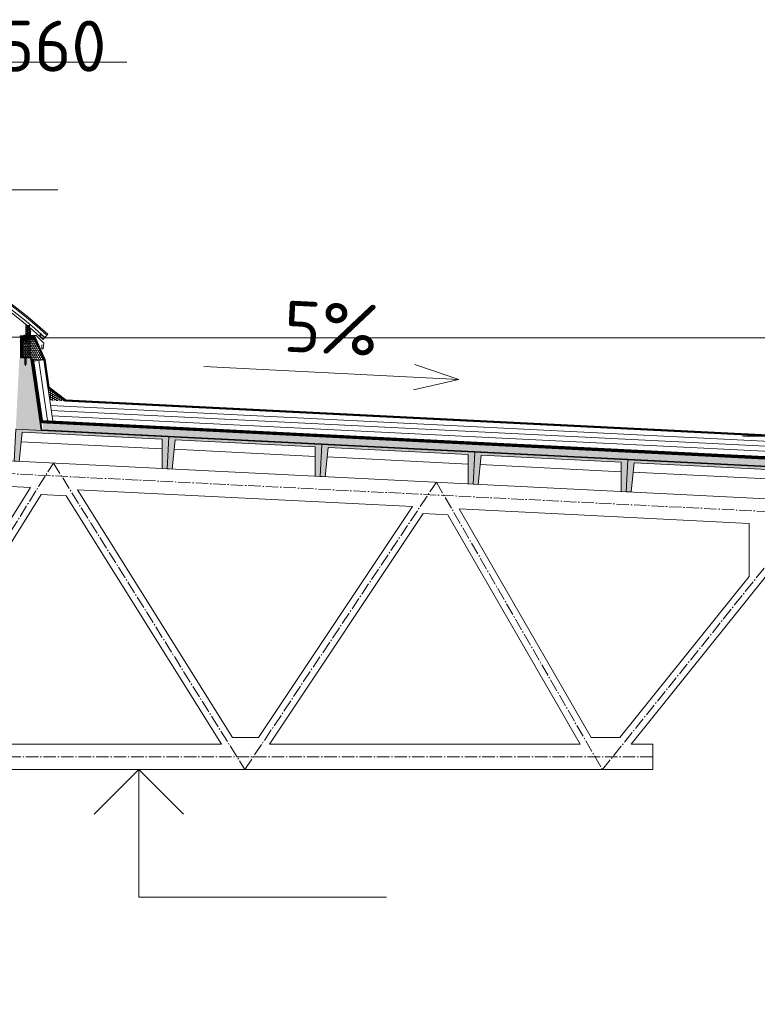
# Model space of a CAD drawing. Header units: millimetres. Extents: x -746391 to 410178, y -169697 to 100555.
# Tile 175 of 179: x 401364 to 407141, y -157226 to -149515. Entities that reach past the tile are written whole.
import ezdxf
from ezdxf.enums import TextEntityAlignment as Align

# ---------------------------------------------------------------- set-up
doc = ezdxf.new("R2010")
doc.units = ezdxf.units.MM
for name, pattern in [('AM_DIN_G_W050', [13.75, 9.75, -1.5, 1, -1.5]), ('CARKOVANA', [5, 3, -2]), ('DASHDOT', [25.4, 12.7, -6.35, 0, -6.35])]:
    doc.linetypes.add(name, pattern=pattern)
doc.layers.get('0').update_dxf_attribs({"color": 9})
doc.layers.add('_____detaily', color=9, linetype='Continuous')
for name, color, linetype, lineweight in [('A99_N_kce-pohl', 9, 'Continuous', 9), ('A99_N_kce-rez-sil', 9, 'Continuous', 18), ('A99_N_kce-rez-ten', 9, 'Continuous', 9), ('A99_N_koty-200-vysk', 9, 'Continuous', 9), ('A99_N_sraf', 9, 'Continuous', 0), ('A99_S_kce-pohl', 9, 'Continuous', 5), ('A99_S_kce-rez-sil', 9, 'Continuous', 15), ('A99_S_kce-rez-ten', 9, 'Continuous', 9), ('A99_S_sraf', 9, 'Continuous', 9)]:
    doc.layers.add(name, color=color, linetype=linetype, lineweight=lineweight)
doc.styles.add('A99_kota', font='isocpeur.ttf', dxfattribs={"height": 2})
doc.styles.add('ad_popis 100', font='isocpeur.ttf', dxfattribs={"height": 200})
doc.linetypes.add('IZOLACE', pattern='A,0.00254,-2.54,[134,ltypeshp.shx,S=2.54,R=0,X=-2.54,Y=0],-5.08,[134,ltypeshp.shx,S=2.54,R=180,X=2.54,Y=0],-2.54', length=10.16254)

# ---------------------------------------------------------------- blocks, each defined once
blk = doc.blocks.new('*U27')
at = {"color": 0, "linetype": 'ByBlock', "lineweight": -2}
blk.add_line((-3, 0), (7, 0), dxfattribs=at)
for points in [[(-1.75, -1.75), (0, 0), (1.75, -1.75)], [(0, 0), (0, -5), (0, -5), (9.7, -5)]]:
    blk.add_lwpolyline(points, dxfattribs=at)
at = {"color": 0, "linetype": 'ByBlock', "lineweight": -2, "style": 'A99_kota'}
for tag, p in [('VYSKA', (9.2, -2.25)), ('POPIS', (9.2, -5.5))]:
    blk.add_attdef(tag, text='', height=2, dxfattribs=at).set_placement(p, align=Align.TOP_RIGHT)
blk = doc.blocks.new('*U21')
at = {"color": 0, "linetype": 'ByBlock', "lineweight": -2}
blk.add_line((-3, 0), (7, 0), dxfattribs=at)
for points in [[(0, 0), (0, 5), (0, 5), (9.7, 5)], [(-1.75, 1.75), (0, 0), (1.75, 1.75)]]:
    blk.add_lwpolyline(points, dxfattribs=at)
at = {"color": 0, "linetype": 'ByBlock', "lineweight": -2, "style": 'A99_kota'}
for tag, p in [('VYSKA', (9.2, 7.75)), ('POPIS', (9.2, 4.5))]:
    blk.add_attdef(tag, text='', height=2, dxfattribs=at).set_placement(p, align=Align.TOP_RIGHT)
blk = doc.blocks.new('Befestiger_gross')
at = {"layer": '_____detaily', "linetype": 'Continuous', "lineweight": -2}
for p, q in [((1, -1), (0, 0)), ((1, 0), (0, 0)), ((1, -1), (0, 0)), ((1, 0), (0, 0)), ((2, 0), (1, 0)), ((1, 0), (1, 0)), ((1, 0), (1, 0)), ((2, 0), (1, 0)), ((1, 0), (1, 0)), ((1, 0), (1, 0)), ((2, 1), (2, 0)), ((2, 1), (2, 0)), ((2, 1), (2, 0)), ((2, -1), (2, 1)), ((3, 0), (2, 0)), ((3, 0), (2, 0)), ((3, 1), (4, 0)), ((3, 1), (3, 0)), ((3, 1), (4, 0)), ((3, -1), (3, 1)), ((4, -1), (5, 1)), ((5, 0), (4, 0)), ((5, 0), (4, 0)), ((5, 1), (5, 0)), ((6, 0), (5, 0)), ((5, 0), (5, 1)), ((5, -1), (6, 1)), ((5, 1), (5, 0)), ((6, 0), (5, 0)), ((7, 1), (6, 1)), ((6, 1), (6, 1)), ((6, 1), (6, 1)), ((6, 0), (6, 1)), ((7, 1), (6, 1)), ((6, 1), (6, 1)), ((6, 1), (6, 1)), ((6, -1), (7, 1)), ((7, 1), (7, 1)), ((8, 1), (7, 1)), ((7, 1), (7, 1)), ((7, 1), (7, 1)), ((8, 1), (7, 1)), ((8, 1), (8, 1)), ((9, 1), (8, 1)), ((8, 1), (8, 1)), ((8, 1), (8, 1)), ((8, -1), (8, 1)), ((9, 1), (8, 1)), ((9, 1), (10, 1)), ((9, 1), (9, 1)), ((9, 1), (10, 1)), ((9, -1), (9, 1)), ((10, 1), (10, 1)), ((11, 1), (10, 1)), ((10, -1), (11, 1)), ((10, 1), (10, 1)), ((11, 1), (11, 0)), ((11, 1), (11, 0)), ((11, -1), (12, 1)), ((12, 0), (11, 0)), ((12, 0), (11, 0)), ((12, 1), (12, 0)), ((12, 1), (12, 0)), ((12, 1), (12, 0)), ((12, -1), (13, 1)), ((13, 0), (12, 0)), ((13, 0), (12, 0)), ((13, 1), (13, 0)), ((14, 0), (13, 0)), ((13, 1), (13, 0)), ((13, 1), (13, 0)), ((14, 0), (13, 0)), ((15, 1), (14, 1)), ((14, 1), (14, 1)), ((14, 1), (14, 1)), ((14, 1), (14, 0)), ((15, 1), (14, 1)), ((14, 1), (14, 1)), ((14, 1), (14, 1)), ((14, -1), (14, 1)), ((15, 1), (16, 1)), ((15, 1), (15, 1)), ((15, 1), (16, 1)), ((15, -1), (15, 1)), ((16, 1), (16, 1)), ((17, 1), (16, 1)), ((16, 1), (16, 1)), ((16, -1), (17, 1)), ((17, 1), (17, 1)), ((18, 1), (17, 1)), ((17, 1), (17, 1)), ((18, 1), (17, 1)), ((17, -1), (18, 1)), ((18, 1), (18, 1)), ((19, 1), (18, 1)), ((18, 1), (18, 1)), ((18, 1), (18, 1)), ((19, 1), (18, 1)), ((18, -1), (19, 1)), ((20, 1), (19, 1)), ((19, 1), (19, 1)), ((19, 1), (19, 1)), ((20, 1), (19, 1)), ((19, -1), (20, 1)), ((19, 1), (19, 1)), ((21, 1), (20, 1)), ((20, 1), (20, 1)), ((20, 1), (20, 1)), ((20, 1), (20, 1)), ((21, 1), (20, 1)), ((20, 1), (20, 1)), ((20, 1), (20, 1)), ((21, 1), (21, 1)), ((22, 1), (21, 1)), ((21, 1), (21, 1)), ((21, 1), (21, 1)), ((21, -1), (21, 1)), ((22, 1), (21, 1)), ((22, 1), (23, 1)), ((22, 1), (22, 1)), ((22, 1), (23, 1)), ((22, -1), (22, 1)), ((24, 1), (23, 1)), ((24, 1), (23, 1)), ((23, -1), (24, 1)), ((24, 1), (24, 1)), ((25, 1), (24, 1)), ((24, 1), (24, 1)), ((24, 1), (24, 1)), ((25, 1), (24, 1)), ((24, -1), (25, 1)), ((25, 1), (25, 1)), ((26, 1), (25, 1)), ((25, 1), (25, 1)), ((25, 1), (25, 1)), ((26, 1), (25, 1)), ((25, -1), (26, 1)), ((26, 1), (26, 1)), ((27, 1), (26, 1)), ((26, 1), (26, 1)), ((26, 1), (26, 1)), ((27, 1), (26, 1)), ((28, 0), (27, 0)), ((27, 1), (27, 0)), ((27, 1), (27, 1)), ((28, 0), (27, 0)), ((27, 1), (27, 0)), ((27, -1), (27, 1)), ((28, 1), (29, 0)), ((28, 1), (28, 0)), ((28, 1), (29, 0)), ((28, -1), (28, 1)), ((29, 0), (29, 0)), ((29, 0), (29, 0)), ((30, 1), (29, 0)), ((29, 0), (29, 0)), ((29, 0), (29, 0)), ((29, -1), (30, 1)), ((30, 1), (30, 0)), ((31, 0), (30, 0)), ((30, 1), (30, 0)), ((31, 0), (30, 0)), ((30, -1), (31, 1)), ((31, 1), (31, 0)), ((32, 0), (31, 0)), ((31, 1), (31, 0)), ((31, 1), (31, 0)), ((32, 0), (31, 0)), ((31, -1), (32, 1)), ((32, 1), (32, 0)), ((33, 0), (32, 0)), ((32, 1), (32, 0)), ((32, 1), (32, 0)), ((33, 0), (32, 0)), ((32, -1), (33, 1)), ((33, 1), (33, 0)), ((34, 0), (33, 0)), ((33, 1), (33, 0)), ((33, 1), (33, 0)), ((34, 0), (33, 0)), ((34, 1), (34, 0)), ((36, 0), (34, 0)), ((34, 1), (34, 0)), ((34, -1), (34, 1)), ((34, 1), (34, 0)), ((36, 0), (34, 0)), ((36, 0), (37, 1)), ((36, 0), (37, 1)), ((37, -1), (37, 1)), ((37, -1), (37, 1)), ((2, -1), (1, -1)), ((2, -1), (1, -1)), ((2, -1), (2, -1)), ((3, -1), (2, -1)), ((2, -1), (2, -1)), ((2, -1), (2, -1)), ((3, -1), (2, -1)), ((3, -1), (3, -1)), ((4, -1), (3, -1)), ((3, -1), (3, -1)), ((3, -1), (3, -1)), ((4, -1), (3, -1)), ((5, 0), (4, 0)), ((4, 0), (4, -1)), ((5, 0), (4, 0)), ((4, -1), (4, -1)), ((4, -1), (4, -1)), ((6, 0), (5, 0)), ((5, 0), (5, -1)), ((5, 0), (5, -1)), ((6, 0), (5, 0)), ((5, 0), (5, -1)), ((6, 0), (6, -1)), ((7, 0), (6, -1)), ((6, 0), (6, -1)), ((7, 0), (7, 0)), ((7, 0), (8, -1)), ((7, 0), (7, 0)), ((7, 0), (8, -1)), ((9, 0), (8, 0)), ((8, 0), (8, -1)), ((9, 0), (8, 0)), ((9, 0), (9, -1)), ((10, 0), (9, 0)), ((9, 0), (9, -1)), ((9, 0), (9, -1)), ((10, 0), (9, 0)), ((10, 0), (10, -1)), ((10, 0), (10, -1)), ((11, -1), (10, -1)), ((10, -1), (10, -1)), ((11, -1), (10, -1)), ((11, -1), (11, -1)), ((12, -1), (11, -1)), ((11, -1), (11, -1)), ((11, -1), (11, -1)), ((12, -1), (11, -1)), ((13, 0), (12, -1)), ((12, -1), (12, -1)), ((12, -1), (12, -1)), ((13, 0), (13, 0)), ((13, 0), (14, -1)), ((13, 0), (13, 0)), ((13, 0), (14, -1)), ((15, 0), (14, 0)), ((14, 0), (14, -1)), ((15, 0), (14, 0)), ((15, 0), (15, -1)), ((16, 0), (15, 0)), ((15, 0), (15, -1)), ((15, 0), (15, -1)), ((16, 0), (15, 0)), ((16, 0), (16, -1)), ((17, 0), (16, 0)), ((16, 0), (16, -1)), ((16, 0), (16, -1)), ((17, 0), (16, 0)), ((17, 0), (17, -1)), ((18, 0), (17, 0)), ((17, 0), (17, -1)), ((17, 0), (17, -1)), ((18, 0), (17, 0)), ((19, 0), (18, 0)), ((18, 0), (18, -1)), ((18, 0), (18, -1)), ((19, 0), (18, 0)), ((18, 0), (18, -1)), ((19, 0), (19, -1)), ((20, 0), (19, -1)), ((19, 0), (19, -1)), ((21, 0), (20, 0)), ((21, 0), (20, 0)), ((21, 0), (21, -1)), ((22, 0), (21, 0)), ((21, 0), (21, -1)), ((21, 0), (21, -1)), ((22, 0), (21, 0)), ((22, 0), (22, -1)), ((23, 0), (22, 0)), ((22, 0), (22, -1)), ((22, 0), (22, -1)), ((23, 0), (22, 0)), ((23, 0), (23, -1)), ((24, 0), (23, 0)), ((23, 0), (23, -1)), ((23, 0), (23, -1)), ((24, 0), (23, 0)), ((24, 0), (24, -1)), ((25, 0), (24, 0)), ((24, 0), (24, -1)), ((24, 0), (24, -1)), ((25, 0), (24, 0)), ((25, 0), (25, -1)), ((25, 0), (25, -1)), ((26, -1), (25, -1)), ((26, -1), (27, -1)), ((26, -1), (26, -1)), ((26, -1), (27, -1)), ((26, -1), (26, -1)), ((28, -1), (27, -1)), ((27, -1), (27, -1)), ((28, -1), (27, -1)), ((29, -1), (28, -1)), ((28, -1), (28, -1)), ((28, -1), (28, -1)), ((29, -1), (28, -1)), ((28, -1), (28, -1)), ((29, -1), (29, -1)), ((30, -1), (29, -1)), ((29, -1), (29, -1)), ((29, -1), (29, -1)), ((30, -1), (29, -1)), ((30, -1), (30, -1)), ((31, -1), (30, -1)), ((30, -1), (30, -1)), ((30, -1), (30, -1)), ((31, -1), (30, -1)), ((31, -1), (31, -1)), ((32, -1), (31, -1)), ((31, -1), (31, -1)), ((31, -1), (31, -1)), ((32, -1), (31, -1)), ((32, -1), (32, -1)), ((33, -1), (32, -1)), ((32, -1), (32, -1)), ((34, -1), (33, -1)), ((34, -1), (33, -1)), ((37, -1), (34, -1)), ((34, -1), (34, -1)), ((37, -1), (34, -1)), ((34, -1), (34, -1)), ((34, -1), (34, -1)), ((37, -1), (37, -1)), ((37, -1), (37, -1))]:
    blk.add_line(p, q, dxfattribs=at)

msp = doc.modelspace()

# ---------------------------------------------------------------- hatches: boundary and pattern name
at = {"layer": 'A99_N_kce-rez-ten', "linetype": 'Continuous', "lineweight": 0}
h = msp.add_hatch(dxfattribs=at)
h.set_pattern_fill('HONEY', color=1, scale=0.25, angle=-90, style=2)
h.set_pattern_definition([(360, (-654686, 52678), (9.375, 5.41265875), [6.25, -12.5]), (120, (-654686, 52678), (-9.37499998, 5.412658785), [6.25, -12.5]), (60, (-654686, 52678), (2e-08, 10.825317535), [-12.5, 6.25])])
h.paths.add_polyline_path([(401441, -151986), (401411, -151986), (401411, -151911), (401437, -151911), (401437.5, -151968.5), (401441, -151968.5)])
at = {"layer": 'A99_N_kce-rez-ten', "lineweight": 0, "transparency": 33554562}
h = msp.add_hatch(dxfattribs=at)
h.set_pattern_fill('ANSI31', color=1, scale=50, angle=-90)
h.set_pattern_definition([(45, (361442.8334, -156582.5), (-4.4194174, 4.4194174), [])])
h.paths.add_polyline_path([(401385, -152002.5), (401385, -152162.5), (401370, -152162.5), (401370, -152002.5)])
h = msp.add_hatch(dxfattribs=at)
h.set_pattern_fill('ANSI31', color=1, scale=50, angle=-90)
h.set_pattern_definition([(45, (361370.3334, -156582.5), (-4.4194174, 4.4194174), [])])
h.paths.add_polyline_path([(401480, -152022.5), (401385, -152022.5), (401385, -152002.5), (401472.5, -152002.5)])
at = {"layer": 'A99_N_kce-rez-ten', "linetype": 'Continuous', "lineweight": 0}
h = msp.add_hatch(dxfattribs=at)
h.set_pattern_fill('HONEY', color=1, scale=0.25, angle=-90, style=2)
h.set_pattern_definition([(360, (-654660, 52557.5), (9.375, 5.41265875), [6.25, -12.5]), (120, (-654660, 52557.5), (-9.37499998, 5.412658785), [6.25, -12.5]), (60, (-654660, 52557.5), (2e-08, 10.825317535), [-12.5, 6.25])])
h.paths.add_polyline_path([(401443, -152024.5), (401442, -152160.5), (401387, -152160.5), (401387, -152024.5)])
at = {"layer": 'A99_N_kce-rez-ten', "lineweight": 0}
for points in [[(401410, -151983.2), (401425, -151983.2), (401425, -151984.2), (401410, -151984.2)], [(401410, -152025.5), (401425, -152025.5), (401425, -152024.5), (401410, -152024.5)], [(401402.5, -152151.5), (401417.5, -152151.5), (401417.5, -152152.5), (401402.5, -152152.5)]]:
    msp.add_hatch(color=1, dxfattribs=at).paths.add_polyline_path(points)
at = {"layer": 'A99_N_sraf', "lineweight": 0, "transparency": 33554562}
h = msp.add_hatch(dxfattribs=at)
h.set_pattern_fill('HONEY', color=1, scale=75, angle=-90)
h.set_pattern_definition([(270, (362327.5, 52557.5), (8.11898812, -14.0625), [9.375, -18.75]), (30, (362327.5, 52557.5), (8.11898818, 14.06249997), [9.375, -18.75]), (330, (362327.5, 52557.5), (16.2379763, -3e-08), [-18.75, 9.375])])
h.paths.add_polyline_path([(401445, -152022.5), (401483.9, -152022.5), (401553.2, -152178), (401474, -152189.4), (401445, -152162.5)])
h = msp.add_hatch(dxfattribs=at)
h.set_pattern_fill('HONEY', color=1, scale=75, angle=-90)
h.set_pattern_definition([(182.86, (395480.347, -152504.48), (-13.639882, -8.810534), [9.375, -18.75]), (302.86, (395480.347, -152504.48), (14.450087, -7.407217), [9.375, -18.75]), (242.86, (395480.347, -152504.48), (0.810205, -16.217751), [-18.75, 9.375])])
h.paths.add_polyline_path([(401720.6, -152501.8), (401599.3, -152495.7), (401585.2, -152399)])
at = {"layer": 'A99_S_sraf', "lineweight": 0, "transparency": 33554687}
h = msp.add_hatch(dxfattribs=at)
h.set_pattern_fill('ZELEZOBETON', color=256, scale=10, angle=-90)
h.set_pattern_definition([(45, (343417.5, -156297.5), (-35.35534, 35.35534), []), (45, (343431.64, -156297.5), (-35.35534, 35.35534), []), (45, (343459.926, -156297.5), (-21.213203, 49.497475), [20, -10, 0, -10])])
h.paths.add_polyline_path([(407325.4, -153022.1), (407322.3, -153083), (407315.5, -153220.6), (407312.9, -153271.8), (407272.9, -153269.8), (407274.4, -153039.6), (406175.8, -152984.7), (406154.3, -153213.9), (406074.4, -153209.9), (406075.9, -152979.7), (404977.3, -152924.8), (404955.8, -153153.9), (404875.9, -153149.9), (404877.4, -152919.8), (403778.8, -152864.9), (403757.3, -153094), (403677.4, -153090), (403678.9, -152859.9), (402580.3, -152805.1), (402558.8, -153034.3), (402478.9, -153030.1), (402480.4, -152800.1), (401381.8, -152745.2), (401360.3, -152974.1), (401320.4, -152972.1), (401360.8, -152163.4), (401450.7, -152167.9), (401532.6, -152732.7)])
at = {"layer": 'A99_S_sraf', "linetype": 'Continuous', "lineweight": 0, "ltscale": 2, "transparency": 33554562}
h = msp.add_hatch(dxfattribs=at)
h.set_pattern_fill('BETON-LEHKY', color=256, scale=10, angle=-90)
h.set_pattern_definition([(47.86, (371943.26, -153011.388), (-29.660305, 26.83778), []), (2.86, (371987.61, -152995.907), (26.837778, 29.660305), [5, -51.568542]), (47.86, (371992.604, -152995.657), (-29.660305, 26.83778), [5, -35]), (92.86, (371995.958, -152991.95), (-29.660305, 26.837778), [5, -51.568542]), (137.86, (371995.71, -152986.956), (-26.83778, -29.660305), [5, -35]), (2.86, (371987.008, -152983.85), (26.837778, 29.660305), [5, -51.568542]), (47.86, (371983.653, -152987.56), (-29.660305, 26.83778), [5, -35]), (92.86, (371983.902, -152992.552), (-29.660305, 26.837778), [5, -51.568542]), (137.86, (371987.61, -152995.907), (-26.83778, -29.660305), [5, -35]), (47.86, (371999.87, -152978.63), (-29.660305, 26.83778), [10, -30])])
h.paths.add_polyline_path([(407408.3, -152966.1), (401545.6, -152673.3), (401542.8, -152728.2), (407405.5, -153021.1)])

# ---------------------------------------------------------------- linework, layer by layer
at = {"layer": 'A99_N_kce-pohl', "lineweight": 5}
for points in [[(401537.5, -152062.5), (401537.5, -152092.5), (401547.5, -152092.5), (401552.5, -152047.5), (401492.5, -151987.5), (401447.5, -151987.5), (401447.5, -151957.5)], [(401368, -152002.5), (398627.5, -152002.5)]]:
    msp.add_lwpolyline(points, dxfattribs=at)
at = {"layer": 'A99_N_kce-pohl', "linetype": 'Continuous', "lineweight": 0}
msp.add_lwpolyline([(401553.2, -152178), (401483.9, -152022.5), (401445, -152022.5), (401445, -152162.5), (401474, -152189.4)], close=True, dxfattribs=at)
at = {"layer": 'A99_N_kce-pohl', "linetype": 'Continuous'}
for points in [[(401517.1, -151991.8), (401547, -152018.5), (401560.3, -152003.5), (401530.4, -151976.9)], [(401520.6, -151991.6), (401546.8, -152014.9), (401556.7, -152003.7), (401530.6, -151980.4)]]:
    msp.add_lwpolyline(points, close=True, dxfattribs=at)
for points in [[(401547, -152018.5), (401517.1, -151991.8)], [(401560.3, -152003.5), (401583.6, -151977.4)]]:
    msp.add_lwpolyline(points, dxfattribs=at)
at = {"layer": 'A99_N_kce-pohl'}
msp.add_lwpolyline([(408817.3, -152007.3), (401557.5, -152007.3)], dxfattribs=at)
at = {"layer": 'A99_N_kce-pohl', "lineweight": 0}
msp.add_lwpolyline([(401622.7, -152657.1), (401553.2, -152178)], dxfattribs=at)
at = {"layer": 'A99_N_kce-pohl', "linetype": 'Continuous', "lineweight": 5}
for radius, start, end in [(4410, 47.90791, 132.09209), (4355, 47.90451, 131.56924)]:
    msp.add_arc((398627.5, -155250), radius, start, end, dxfattribs=at)
at = {"layer": 'A99_N_kce-rez-sil', "color": 1, "linetype": 'Continuous', "lineweight": 5}
for radius, start, end in [(4400, 47.90791, 132.09209), (4375, 47.90603, 132.09397)]:
    msp.add_arc((398627.5, -155250), radius, start, end, dxfattribs=at)
at = {"layer": 'A99_N_kce-rez-ten', "color": 1, "lineweight": 0}
for p, q in [((401413.1, -151981.9), (401409.5, -151982.2)), ((401409.5, -151983.2), (401409.5, -151982.2)), ((401409.5, -151983.2), (401409.5, -151982.2)), ((401425.5, -151983.2), (401409.5, -151983.2)), ((401409.5, -152025.5), (401409.5, -152026.5)), ((401425.5, -152025.5), (401409.5, -152025.5)), ((401409.5, -152025.5), (401409.5, -152026.5)), ((401413.1, -152026.9), (401409.5, -152026.5)), ((401410, -151983.2), (401425, -151983.2)), ((401410, -151984.2), (401410, -151983.2)), ((401425, -151984.2), (401410, -151984.2)), ((401425, -152024.5), (401410, -152024.5)), ((401410, -152024.5), (401410, -152025.5)), ((401410, -152025.5), (401425, -152025.5)), ((401412.5, -151981.9), (401412.5, -151981.4)), ((401412.5, -151981.4), (401422.5, -151981.4)), ((401412.5, -151981.9), (401422.5, -151981.9)), ((401412.5, -152026.9), (401412.5, -152027.4)), ((401412.5, -152026.9), (401422.5, -152026.9)), ((401412.5, -152027.4), (401422.5, -152027.4)), ((401413.1, -151981.1), (401413.1, -151978.7)), ((401413.1, -151981.9), (401421.8, -151981.9)), ((401413.1, -152026.9), (401421.8, -152026.9)), ((401413.1, -152027.7), (401413.1, -152030)), ((401413.9, -151977.9), (401421, -151977.9)), ((401413.9, -152030.8), (401421, -152030.8)), ((401414.4, -152022.5), (401414.4, -151984.2)), ((401415.3, -152030.8), (401414.4, -152031.3)), ((401420.7, -152032.4), (401414.4, -152031.3)), ((401415.3, -152031.8), (401414.4, -152031.3)), ((401415.3, -152032.6), (401414.4, -152033.1)), ((401420.7, -152034.2), (401414.4, -152033.1)), ((401415.3, -152033.6), (401414.4, -152033.1)), ((401415.3, -152034.4), (401414.4, -152034.9)), ((401420.7, -152036), (401414.4, -152034.9)), ((401415.3, -152035.4), (401414.4, -152034.9)), ((401415.3, -152036.2), (401414.4, -152036.7)), ((401420.7, -152037.8), (401414.4, -152036.7)), ((401415.3, -152037.2), (401414.4, -152036.7)), ((401415.3, -152038), (401414.4, -152038.5)), ((401420.7, -152039.6), (401414.4, -152038.5)), ((401415.3, -152039), (401414.4, -152038.5)), ((401415.3, -152039.8), (401414.4, -152040.3)), ((401420.7, -152041.4), (401414.4, -152040.3)), ((401415.3, -152040.8), (401414.4, -152040.3)), ((401415.3, -152041.6), (401414.4, -152042.1)), ((401420.7, -152043.2), (401414.4, -152042.1)), ((401415.3, -152042.6), (401414.4, -152042.1)), ((401415.3, -152043.4), (401414.6, -152043.7)), ((401419.8, -152043.7), (401414.6, -152043.7)), ((401419.8, -152031.9), (401415.3, -152030.8)), ((401419.8, -152032.9), (401415.3, -152031.8)), ((401415.3, -152032.6), (401415.3, -152031.8)), ((401419.8, -152033.7), (401415.3, -152032.6)), ((401419.8, -152034.7), (401415.3, -152033.6)), ((401415.3, -152034.4), (401415.3, -152033.6)), ((401419.8, -152035.5), (401415.3, -152034.4)), ((401419.8, -152036.5), (401415.3, -152035.4)), ((401415.3, -152036.2), (401415.3, -152035.4)), ((401419.8, -152037.3), (401415.3, -152036.2)), ((401419.8, -152038.3), (401415.3, -152037.2)), ((401415.3, -152038), (401415.3, -152037.2)), ((401419.8, -152039.1), (401415.3, -152038)), ((401419.8, -152040.1), (401415.3, -152039)), ((401415.3, -152039.8), (401415.3, -152039)), ((401419.8, -152040.9), (401415.3, -152039.8)), ((401419.8, -152041.9), (401415.3, -152040.8)), ((401415.3, -152041.6), (401415.3, -152040.8)), ((401419.8, -152042.7), (401415.3, -152041.6)), ((401419.8, -152043.7), (401415.3, -152042.6)), ((401415.3, -152043.4), (401415.3, -152042.6)), ((401416.7, -152043.7), (401415.3, -152043.4)), ((401415.4, -152044.4), (401415.3, -152043.7)), ((401419.6, -152044.4), (401415.4, -152044.4)), ((401415.5, -151981), (401415.5, -151978.7)), ((401415.5, -151981.1), (401415.5, -151978.7)), ((401415.5, -152027.7), (401415.5, -152030)), ((401415.5, -152027.7), (401415.5, -152030)), ((401419.4, -151981.1), (401419.4, -151978.7)), ((401419.4, -152027.7), (401419.4, -152030)), ((401419.8, -152043.7), (401419.6, -152044.4)), ((401419.8, -152031.9), (401419.8, -152031.1)), ((401420.7, -152032.4), (401419.8, -152031.9)), ((401420.7, -152032.4), (401419.8, -152032.9)), ((401419.8, -152033.7), (401419.8, -152032.9)), ((401420.7, -152034.2), (401419.8, -152033.7)), ((401420.7, -152034.2), (401419.8, -152034.7)), ((401419.8, -152035.5), (401419.8, -152034.7)), ((401420.7, -152036), (401419.8, -152035.5)), ((401420.7, -152036), (401419.8, -152036.5)), ((401419.8, -152037.3), (401419.8, -152036.5)), ((401420.7, -152037.8), (401419.8, -152037.3)), ((401420.7, -152037.8), (401419.8, -152038.3)), ((401419.8, -152039.1), (401419.8, -152038.3)), ((401420.7, -152039.6), (401419.8, -152039.1)), ((401420.7, -152039.6), (401419.8, -152040.1)), ((401419.8, -152040.9), (401419.8, -152040.1)), ((401420.7, -152041.4), (401419.8, -152040.9)), ((401420.7, -152041.4), (401419.8, -152041.9)), ((401419.8, -152042.7), (401419.8, -152041.9)), ((401420.7, -152043.2), (401419.8, -152042.7)), ((401420.7, -152043.2), (401419.8, -152043.7)), ((401420.7, -152022.5), (401420.7, -151984.2)), ((401421.8, -151981.1), (401421.8, -151978.7)), ((401425.5, -151982.2), (401421.8, -151981.9)), ((401425.5, -152026.5), (401421.8, -152026.9)), ((401421.8, -152027.7), (401421.8, -152030)), ((401422.5, -151981.9), (401422.5, -151981.4)), ((401422.5, -152026.9), (401422.5, -152027.4)), ((401425, -151983.2), (401425, -151984.2)), ((401425, -151984.2), (401425, -151983.2)), ((401425, -152025.5), (401425, -152024.5)), ((401425, -152024.5), (401425, -152025.5)), ((401425.5, -151983.2), (401425.5, -151982.2)), ((401425.5, -151983.2), (401425.5, -151982.2)), ((401425.5, -152025.5), (401425.5, -152026.5)), ((401425.5, -152025.5), (401425.5, -152026.5)), ((401405.6, -152150.1), (401402, -152150.5)), ((401402, -152151.5), (401402, -152150.5)), ((401402, -152151.5), (401402, -152150.5)), ((401418, -152151.5), (401402, -152151.5)), ((401402.5, -152151.5), (401417.5, -152151.5)), ((401402.5, -152152.5), (401402.5, -152151.5)), ((401417.5, -152152.5), (401402.5, -152152.5)), ((401405, -152150.1), (401405, -152149.6)), ((401405, -152149.6), (401415, -152149.6)), ((401405, -152150.1), (401415, -152150.1)), ((401405.6, -152149.3), (401405.6, -152147)), ((401405.6, -152150.1), (401414.3, -152150.1)), ((401406.4, -152146.2), (401413.5, -152146.2)), ((401406.9, -152199.8), (401406.9, -152152.5)), ((401413.2, -152200.2), (401406.9, -152199.1)), ((401407.8, -152200.4), (401406.9, -152200.9)), ((401412.3, -152200.7), (401407.8, -152199.6)), ((401407.8, -152200.4), (401407.8, -152199.6)), ((401412.3, -152201.5), (401407.8, -152200.4)), ((401408, -152149.3), (401408, -152147)), ((401408, -152149.3), (401408, -152147)), ((401411.9, -152149.3), (401411.9, -152147)), ((401413.2, -152200.2), (401412.3, -152199.7)), ((401413.2, -152200.2), (401412.3, -152200.7)), ((401412.3, -152201.5), (401412.3, -152200.7)), ((401413.2, -152199.8), (401413.2, -152152.5)), ((401414.3, -152149.3), (401414.3, -152147)), ((401418, -152150.5), (401414.3, -152150.1)), ((401415, -152150.1), (401415, -152149.6)), ((401417.5, -152151.5), (401417.5, -152152.5)), ((401417.5, -152152.5), (401417.5, -152151.5)), ((401418, -152151.5), (401418, -152150.5)), ((401418, -152151.5), (401418, -152150.5)), ((401413.2, -152202), (401406.9, -152200.9)), ((401407.8, -152201.4), (401406.9, -152200.9)), ((401407.8, -152202.2), (401406.9, -152202.7)), ((401413.2, -152203.8), (401406.9, -152202.7)), ((401407.8, -152203.2), (401406.9, -152202.7)), ((401407.8, -152204), (401406.9, -152204.5)), ((401413.2, -152205.6), (401406.9, -152204.5)), ((401407.8, -152205), (401406.9, -152204.5)), ((401407.8, -152205.8), (401406.9, -152206.3)), ((401413.2, -152207.4), (401406.9, -152206.3)), ((401407.8, -152206.8), (401406.9, -152206.3)), ((401407.8, -152207.6), (401406.9, -152208.1)), ((401413.2, -152209.2), (401406.9, -152208.1)), ((401407.8, -152208.6), (401406.9, -152208.1)), ((401407.8, -152209.4), (401406.9, -152209.9)), ((401413.2, -152211), (401406.9, -152209.9)), ((401407.8, -152210.4), (401406.9, -152209.9)), ((401407.8, -152211.2), (401407.1, -152211.5)), ((401412.3, -152211.5), (401407.1, -152211.5)), ((401412.3, -152202.5), (401407.8, -152201.4)), ((401407.8, -152202.2), (401407.8, -152201.4)), ((401412.3, -152203.3), (401407.8, -152202.2)), ((401412.3, -152204.3), (401407.8, -152203.2)), ((401407.8, -152204), (401407.8, -152203.2)), ((401412.3, -152205.1), (401407.8, -152204)), ((401412.3, -152206.1), (401407.8, -152205)), ((401407.8, -152205.8), (401407.8, -152205)), ((401412.3, -152206.9), (401407.8, -152205.8)), ((401412.3, -152207.9), (401407.8, -152206.8)), ((401407.8, -152207.6), (401407.8, -152206.8)), ((401412.3, -152208.7), (401407.8, -152207.6)), ((401412.3, -152209.7), (401407.8, -152208.6)), ((401407.8, -152209.4), (401407.8, -152208.6)), ((401412.3, -152210.5), (401407.8, -152209.4)), ((401412.3, -152211.5), (401407.8, -152210.4)), ((401407.8, -152211.2), (401407.8, -152210.4)), ((401409.2, -152211.5), (401407.8, -152211.2)), ((401407.9, -152212.2), (401407.8, -152211.5)), ((401412.1, -152212.2), (401407.9, -152212.2)), ((401412.3, -152211.5), (401412.1, -152212.2)), ((401413.2, -152202), (401412.3, -152201.5)), ((401413.2, -152202), (401412.3, -152202.5)), ((401412.3, -152203.3), (401412.3, -152202.5)), ((401413.2, -152203.8), (401412.3, -152203.3)), ((401413.2, -152203.8), (401412.3, -152204.3)), ((401412.3, -152205.1), (401412.3, -152204.3)), ((401413.2, -152205.6), (401412.3, -152205.1)), ((401413.2, -152205.6), (401412.3, -152206.1)), ((401412.3, -152206.9), (401412.3, -152206.1)), ((401413.2, -152207.4), (401412.3, -152206.9)), ((401413.2, -152207.4), (401412.3, -152207.9)), ((401412.3, -152208.7), (401412.3, -152207.9)), ((401413.2, -152209.2), (401412.3, -152208.7)), ((401413.2, -152209.2), (401412.3, -152209.7)), ((401412.3, -152210.5), (401412.3, -152209.7)), ((401413.2, -152211), (401412.3, -152210.5)), ((401413.2, -152211), (401412.3, -152211.5))]:
    msp.add_line(p, q, dxfattribs=at)
at = {"layer": 'A99_N_kce-rez-ten', "color": 1, "linetype": 'Continuous', "lineweight": 0}
msp.add_lwpolyline([(401445, -151940), (401441, -151940), (401441, -151986), (401395, -151986), (401395, -151990)], dxfattribs=at)
msp.add_lwpolyline([(401396.5, -151990), (401442, -151990, 0.414214), (401445, -151987), (401445, -151940)], format="xyb", dxfattribs=at)
for points in [[(401441, -151986), (401411, -151986), (401411, -151911), (401441, -151911)], [(401441, -151968.5), (401437.5, -151968.5), (401437.5, -151911), (401441, -151911)], [(401445, -151990), (401450, -151990), (401450, -151992.5), (401370, -151992.5), (401370, -152002.5), (401368, -152002.5), (401368, -151990), (401445, -151990)], [(401370, -152162.5), (401370, -152002.5), (401385, -152002.5), (401385, -152162.5)], [(401480.5, -152022.5), (401385, -152022.5), (401385, -152002.5), (401472, -152002.5)], [(401385, -152044.5), (401385, -152022.5), (401445, -152022.5), (401445, -152162.5), (401385, -152162.5), (401385, -152140.5), (401387, -152140.5), (401387, -152160.5), (401443, -152160.5), (401443, -152024.5), (401387, -152024.5), (401387, -152044.5)]]:
    msp.add_lwpolyline(points, close=True, dxfattribs=at)
at = {"layer": 'A99_N_kce-rez-ten', "color": 1, "linetype": 'DASHDOT', "lineweight": 0, "ltscale": 0.25}
for points in [[(401454, -151953.5), (401434.5, -151953.5)], [(401394, -152033), (401364.5, -152033)], [(401394.5, -152150.5), (401367, -152150.5)], [(401410, -152225), (401410, -152140)]]:
    msp.add_lwpolyline(points, dxfattribs=at)
at = {"layer": 'A99_N_kce-rez-ten', "linetype": 'CARKOVANA', "lineweight": 0, "ltscale": 15, "const_width": 5}
for points in [[(407627.5, -153135), (407487.2, -153135, -0.400665), (407474.8, -153123.1), (407460, -152805.9, 0.386254), (407433.9, -152779.7), (401723.3, -152494.4), (401592.2, -152394.9), (401560.4, -152175.9), (401479.9, -151995), (401370, -151995)], [(407627.5, -153140), (407487.2, -153140, -0.400665), (407469.8, -153123.3), (407455, -152806.1, 0.386254), (407433.7, -152784.7), (401721.5, -152499.3), (401587.5, -152397.6), (401555.6, -152177.3), (401476.6, -152000), (401370, -152000)]]:
    msp.add_lwpolyline(points, format="xyb", dxfattribs=at)
at = {"layer": 'A99_N_kce-rez-ten', "linetype": 'Continuous', "lineweight": 0, "ltscale": 0.5}
for points in [[(407627.5, -153132.5), (407487.2, -153132.5, -0.400665), (407477.3, -153123), (407462.5, -152805.8, 0.386254), (407434, -152777.2), (401724.2, -152491.9), (401594.5, -152393.5), (401562.8, -152175.2), (401481.5, -151992.5), (401370, -151992.5)], [(407627.5, -153137.5), (407487.2, -153137.5, -0.400665), (407472.3, -153123.2), (407457.5, -152806, 0.386254), (407433.8, -152782.2), (401722.4, -152496.9), (401589.9, -152396.2), (401558, -152176.6), (401478.2, -151997.5), (401370, -151997.5)], [(407627.5, -153142.5), (407487.2, -153142.5, -0.400665), (407467.3, -153123.4), (407452.5, -152806.2, 0.386254), (407433.5, -152787.2), (401720.6, -152501.8), (401585.2, -152399), (401553.2, -152178), (401475, -152002.5), (401370, -152002.5)]]:
    msp.add_lwpolyline(points, format="xyb", dxfattribs=at)
at = {"layer": 'A99_N_kce-rez-ten', "linetype": 'Continuous', "lineweight": 0}
for points in [[(401370, -151997.5), (401478.2, -151997.5), (401558, -152176.6), (401589.9, -152396.2), (401722.4, -152496.9), (407393.9, -152780.2)], [(401370, -152002.5), (401475, -152002.5), (401553.2, -152178), (401585.2, -152399), (401720.6, -152501.8), (407393.6, -152785.2)]]:
    msp.add_lwpolyline(points, dxfattribs=at)
at = {"layer": 'A99_N_kce-rez-ten', "color": 1, "lineweight": 0}
for points in [[(401405, -152167.5), (401405, -152215), (401410, -152215)], [(401415, -152167.5), (401415, -152215), (401410, -152215)]]:
    msp.add_lwpolyline(points, dxfattribs=at)
at = {"layer": 'A99_N_kce-rez-ten', "lineweight": 0}
msp.add_lwpolyline([(407465.4, -152868.9), (401611, -152576.4)], dxfattribs=at)
at = {"layer": 'A99_N_kce-rez-ten', "color": 1, "linetype": 'Continuous', "lineweight": 0}
msp.add_circle((401439, -151909.5), 1.5, dxfattribs=at)
at = {"layer": 'A99_N_kce-rez-ten', "color": 1, "lineweight": 0}
for centre, start, end in [((401413.9, -151978.7), 89.99668, 179.99668), ((401413.9, -152030), 180.00332, 270.00332), ((401414.7, -151978.7), 359.99668, 89.99668), ((401414.7, -152030), 270.00332, 0.00332), ((401416.3, -151978.7), 89.99668, 179.99668), ((401416.3, -152030), 180.00332, 270.00332), ((401418.6, -151978.7), 359.99668, 89.99668), ((401418.6, -152030), 270.00332, 0.00332), ((401420.2, -151978.7), 89.99668, 179.99668), ((401420.2, -152030), 180.00332, 270.00332), ((401421, -151978.7), 359.99668, 89.99668), ((401421, -152030), 270.00332, 0.00332), ((401406.4, -152147), 89.99668, 179.99668), ((401407.2, -152147), 359.99668, 89.99668), ((401408.8, -152147), 89.99668, 179.99668), ((401411.1, -152147), 359.99668, 89.99668), ((401412.7, -152147), 89.99668, 179.99668), ((401413.5, -152147), 359.99668, 89.99668)]:
    msp.add_arc(centre, 0.787, start, end, dxfattribs=at)
for centre, start_param, end_param in [((401412.3, -151981.1), 3.700141, 4.077737), ((401414.7, -151981.1), 3.700141, 4.077737), ((401416.3, -151981.1), 0.936145, 1.313741), ((401420.2, -151981.1), 0.936145, 1.313741), ((401418.6, -151981.1), 3.700141, 4.077737), ((401422.6, -151981.1), 0.936145, 1.313741), ((401404.8, -152149.3), 3.700141, 4.077737), ((401407.2, -152149.3), 3.700141, 4.077737), ((401408.8, -152149.3), 0.936145, 1.313741), ((401412.7, -152149.3), 0.936145, 1.313741), ((401411.1, -152149.3), 3.700141, 4.077737), ((401415.1, -152149.3), 0.936145, 1.313741)]:
    msp.add_ellipse(centre, major_axis=(-0.47, 0.638), ratio=1, start_param=start_param, end_param=end_param, dxfattribs=at)
at = {"layer": 'A99_N_kce-rez-ten', "color": 1, "lineweight": 0, "extrusion": (0, 0, -1)}
for centre, start_param, end_param in [((401412.3, -152027.7), 3.700141, 4.077737), ((401414.7, -152027.7), 3.700141, 4.077737), ((401416.3, -152027.7), 0.936145, 1.313741), ((401420.2, -152027.7), 0.936145, 1.313741), ((401418.6, -152027.7), 3.700141, 4.077737), ((401422.6, -152027.7), 0.936145, 1.313741)]:
    msp.add_ellipse(centre, major_axis=(-0.47, -0.638), ratio=1, start_param=start_param, end_param=end_param, dxfattribs=at)
at = {"layer": 'A99_N_koty-200-vysk'}
for points in [[(404803, -152332), (402805.5, -152232.2)], [(404803, -152332), (404458.4, -152214.7)], [(404803, -152332), (404458.4, -152214.7)], [(404803, -152332), (404448.5, -152414.4)], [(404803, -152332), (404448.5, -152414.4)]]:
    msp.add_lwpolyline(points, dxfattribs=at)
at = {"layer": 'A99_N_sraf', "color": 1, "linetype": 'IZOLACE', "lineweight": 0, "ltscale": 4}
msp.add_lwpolyline([(401582, -152655.1), (401513.6, -152183.7)], dxfattribs=at)
at = {"layer": 'A99_N_sraf', "color": 1, "linetype": 'IZOLACE', "ltscale": 3.8}
for points in [[(407453.5, -152828.2), (401605.1, -152536.1)], [(407457.3, -152908.5), (401616.8, -152616.7)]]:
    msp.add_lwpolyline(points, dxfattribs=at)
at = {"layer": 'A99_S_kce-pohl', "lineweight": 5}
for p, q in [((406152.4, -155187.5), (406322.2, -155187.5)), ((406322.2, -155187.5), (406322.2, -155387.5))]:
    msp.add_line(p, q, dxfattribs=at)
for points in [[(398627.5, -152837.5), (407627.5, -153287.5)], [(400224.8, -155137.5), (401449, -153178.8)], [(401817.6, -153197.3), (404440.2, -153328.4)], [(401817.6, -153197.3), (403030.2, -155137.5)], [(400311.5, -155187.5), (401533, -153233.1)], [(401533, -153233.1), (401728.1, -153242.8)], [(401728.1, -153242.8), (402943.5, -155187.5)], [(403234.1, -155137.5), (404440.2, -153328.4)], [(404806.1, -153346.7), (407077.5, -153460.2)], [(404806.1, -153346.7), (405840.8, -155137.5)], [(403320.9, -155187.5), (404524.2, -153382.6)], [(404717, -153392.3), (404524.2, -153382.6)], [(404717, -153392.3), (405754.2, -155187.5)], [(407077.5, -153876.6), (407077.5, -153460.2)], [(406064.3, -155137.5), (407077.5, -153876.6)], [(406152.4, -155187.5), (407205.1, -153877.5)], [(400311.5, -155187.5), (402943.5, -155187.5)], [(403030.2, -155137.5), (403234.1, -155137.5)], [(403320.9, -155187.5), (405754.2, -155187.5)], [(405840.8, -155137.5), (406064.3, -155137.5)], [(398627.5, -155387.5), (406322.2, -155387.5)]]:
    msp.add_lwpolyline(points, dxfattribs=at)
at = {"layer": 'A99_S_kce-pohl', "color": 253, "linetype": 'AM_DIN_G_W050', "lineweight": 0, "ltscale": 10}
for points in [[(398622.5, -152937.4), (407622.5, -153387.4)], [(400127.5, -155387.5), (401627.5, -152987.5)], [(401627.5, -152987.5), (403127.5, -155387.5), (404627.5, -153137.5), (405927.5, -155387.5)], [(405927.5, -155387.5), (407538.2, -153383.2)], [(406322.2, -155287.5), (406322.2, -155287.5), (398627.5, -155287.5)]]:
    msp.add_lwpolyline(points, dxfattribs=at)
at = {"layer": 'A99_S_kce-rez-sil', "lineweight": 13}
for points in [[(402518.9, -153032.3), (402478.9, -153030.3), (402480.4, -152800.1), (401381.8, -152745.2), (401360.3, -152974.4), (401320.4, -152972.4), (401332.8, -152722.7)], [(402518.9, -153032.3), (402558.8, -153034.3), (402580.3, -152805.1), (403678.9, -152859.9), (403677.4, -153090.1), (403717.4, -153092.1), (403717.4, -153092.1)], [(404915.9, -153152), (404875.9, -153150), (404877.4, -152919.8), (403778.8, -152864.9), (403757.3, -153094.1), (403717.4, -153092.1), (403717.4, -153092.1)], [(404915.9, -153152), (404955.8, -153154), (404977.3, -152924.8), (406075.9, -152979.7), (406074.4, -153209.9), (406114.4, -153211.9), (406114.4, -153211.9)], [(407927.5, -153272.5), (407272.9, -153269.8), (407274.4, -153039.6), (406175.8, -152984.7), (406154.3, -153213.9), (406114.4, -153211.9), (406114.4, -153211.9)]]:
    msp.add_lwpolyline(points, dxfattribs=at)
at = {"layer": 'A99_S_kce-rez-ten', "lineweight": 0}
for points in [[(407325.4, -153022.1), (401532.6, -152732.7), (401450.5, -152166.4)], [(407408.3, -152966.1), (401523.8, -152672.2), (401451.3, -152172.5)], [(407409.3, -152946.2), (401541.3, -152653), (401471.5, -152172.5)], [(401524, -152673.3), (401528.9, -152672.4), (401537.5, -152732)], [(407325.6, -153017.1), (401536.9, -152727.9)]]:
    msp.add_lwpolyline(points, dxfattribs=at)
at = {"layer": 'A99_S_kce-rez-ten', "linetype": 'CARKOVANA', "lineweight": 0, "ltscale": 15}
for points, const_width in [([(407408.8, -152956.2), (401531.8, -152662.6), (401461.3, -152172.5)], 20), ([(401526.5, -152672.9), (401534.6, -152729.3)], 5)]:
    msp.add_lwpolyline(points, dxfattribs=dict(at, const_width=const_width))
at = {"layer": 'A99_S_kce-rez-ten', "lineweight": 0}
for points in [[(402518.9, -153032.3), (402531.3, -152782.6), (401332.8, -152722.7), (401320.4, -152972.4), (401360.3, -152974.4), (401381.8, -152745.2), (402480.4, -152800.1), (402478.9, -153030.3)], [(403717.4, -153092.1), (403729.9, -152842.5), (402531.3, -152782.6), (402518.9, -153032.3), (402558.8, -153034.3), (402580.3, -152805.1), (403678.9, -152859.9), (403677.4, -153090.1)], [(404915.9, -153152), (404928.4, -152902.3), (403729.9, -152842.5), (403717.4, -153092.1), (403757.3, -153094.1), (403778.8, -152864.9), (404877.4, -152919.8), (404875.9, -153150)], [(406114.4, -153211.9), (406126.9, -152962.2), (404928.4, -152902.3), (404915.9, -153152), (404955.8, -153154), (404977.3, -152924.8), (406075.9, -152979.7), (406074.4, -153209.9)]]:
    msp.add_lwpolyline(points, close=True, dxfattribs=at)
at = {"layer": 'A99_S_kce-rez-ten', "linetype": 'CARKOVANA', "ltscale": 15, "const_width": 5}
msp.add_lwpolyline([(407325.5, -153019.6), (401532.7, -152730.1)], dxfattribs=at)
at = {"layer": 'A99_S_kce-rez-ten', "lineweight": 5}
for points in [[(402479.9, -152875.1), (401374.8, -152819.9)], [(403678.4, -152935), (402573.3, -152879.8)], [(404876.9, -152994.9), (403771.8, -152939.7)], [(398832.6, -153048), (401449, -153178.8)], [(406075.4, -153054.8), (404970.3, -152999.5)], [(406168.8, -153059.4), (407273.9, -153114.6)]]:
    msp.add_lwpolyline(points, dxfattribs=at)

# ---------------------------------------------------------------- block references
at = {"layer": 'A99_N_kce-rez-ten', "color": 1, "linetype": 'Continuous', "lineweight": 0, "xscale": 0.61875, "yscale": 0.61875, "zscale": 0.61875, "rotation": 180.0000000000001}
for p in [(401392.5, -152033), (401392.6, -152150.5)]:
    msp.add_blockref('Befestiger_gross', p, dxfattribs=at)
at = {"layer": 'A99_N_koty-200-vysk', "lineweight": 5}
ref = msp.add_blockref('*U21', (400262.5, -150847.5), dxfattribs=dict(at, xscale=200, yscale=200, zscale=200))
ref.add_attrib('VYSKA', '+15,560', dxfattribs={"layer": '0', "color": 0, "linetype": 'ByBlock', "lineweight": -2, "height": 400, "style": 'A99_kota'}).set_placement((402042.6, -149522.5), align=Align.TOP_RIGHT)
ref = msp.add_blockref('*U21', (407627.5, -152777.5), dxfattribs=dict(at, xscale=200, yscale=200, zscale=200))
ref.add_attrib('VYSKA', '+13,630', dxfattribs={"layer": '0', "color": 0, "linetype": 'ByBlock', "lineweight": -2, "height": 400, "style": 'A99_kota'}).set_placement((409407.6, -151452.5), align=Align.TOP_RIGHT)
ref = msp.add_blockref('*U27', (402297.5, -155387.5), dxfattribs=dict(at, xscale=200, yscale=200, zscale=200))
ref.add_attrib('VYSKA', '+11,120', dxfattribs={"layer": '0', "color": 0, "linetype": 'ByBlock', "lineweight": -2, "height": 400, "style": 'A99_kota'}).set_placement((404077.6, -158062.5), align=Align.TOP_RIGHT)

# ---------------------------------------------------------------- texts
at = {"layer": 'A99_N_koty-200-vysk', "insert": (404181.3, -151750.3), "char_height": 400, "attachment_point": 3, "rotation": 357.14, "style": 'ad_popis 100'}
msp.add_mtext_dynamic_manual_height_columns('5%', width=140, gutter_width=2000, heights=[0], dxfattribs=at)
msp.add_mtext_dynamic_manual_height_columns('5%', width=140, gutter_width=2000, heights=[0], dxfattribs=at)

doc.saveas('drawing.dxf')
